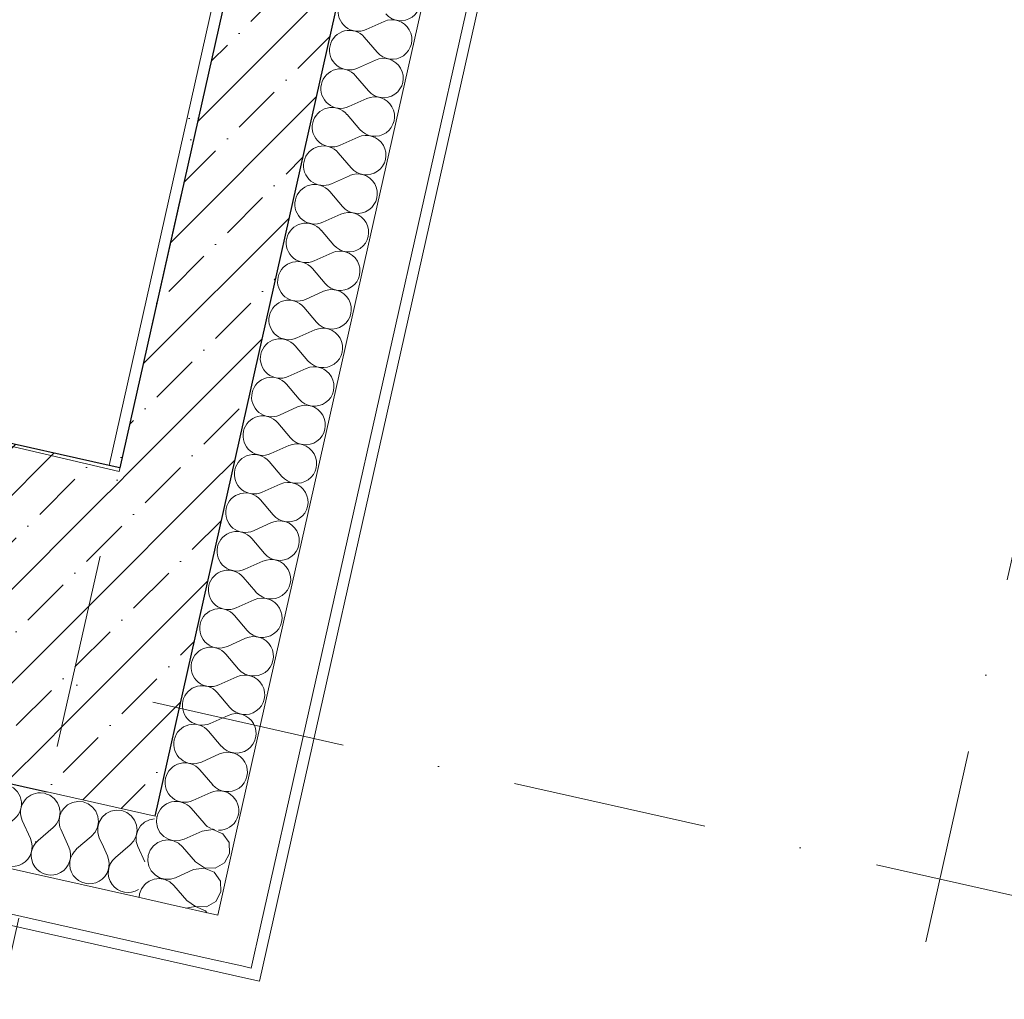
# Model space of a CAD drawing. Header units: millimetres. Extents: x -7218036 to -6881410, y 6117771 to 6219607.
# Tile 73 of 84: x -7143056 to -7141275, y 6126761 to 6128532. Entities that reach past the tile are written whole.
import ezdxf
from ezdxf.enums import TextEntityAlignment as Align

# ---------------------------------------------------------------- set-up
doc = ezdxf.new("R2010")
doc.units = ezdxf.units.MM
doc.header["$MEASUREMENT"] = 0
doc.linetypes.add('Штрихпунктирная', pattern=[670.277762, 352.777767, -176.388884, 0, -141.111112])
for name, color, linetype in [('S - МОП.АР', 7, 'Continuous'), ('АР-Стены_внешние_.АР', 7, 'Continuous'), ('АР-Стены_внутренние_пилоны.АР', 7, 'Continuous'), ('АР-Чертеж-Оси_Осевые размеры.АР', 7, 'Continuous')]:
    doc.layers.add(name, color=color, linetype=linetype)
for name, color, linetype, lineweight in [('АР-Стены_внешние_.АР_Ном._пера__1', 7, 'Continuous', 0), ('АР-Стены_внутренние_пилоны.АР_Ном._пера__1', 7, 'Continuous', 15), ('АР-Чертеж-Оси_Осевые размеры.АР_Ном._пера__1', 7, 'Continuous', 0), ('АР-Чертеж-Оси_Осевые размеры.АР_Ном._пера__120', 7, 'Continuous', 0)]:
    doc.layers.add(name, color=color, linetype=linetype, lineweight=lineweight)
doc.styles.add('РЎР“Р•РќР•Р\xa0Р\x98Р\xa0_РЎРўР\x98Р›Р¬_3', font='GOTHIC.TTF')
doc.dimstyles.new('СГЕНЕРИР_СТИЛЬ__3', dxfattribs={"dimtxt": 400, "dimasz": 285, "dimexe": 0.18, "dimexo": 0.0625, "dimgap": 0, "dimtad": 1, "dimdec": 0, "dimzin": 0, "dimdsep": 46, "dimtxsty": 'РЎР“Р•РќР•Р\xa0Р\x98Р\xa0_РЎРўР\x98Р›Р¬_3', "dimblk": 'ARROWHEAD_6', "dimblk1": 'ARROWHEAD_6', "dimblk2": 'ARROWHEAD_6', "dimcen": 0.09, "dimse1": 1, "dimse2": 1, "dimclrd": 7, "dimclre": 7, "dimclrt": 7, "dimazin": 0, "dimtfac": 1, "dimtdec": 4, "dimtmove": 0, "dimatfit": 3, "dimfxl": 1, "dimtolj": 1, "dimtzin": 0, "dimarcsym": 0})
pattern_1 = [(45, (-6566190.34, 6562677.8), (-84.852814, 84.852814), []), (45, (-6566232.77, 6562720.22), (-84.852814, 84.852814), [90, -30, 0, -30])]

# ---------------------------------------------------------------- blocks, each defined once
blk = doc.blocks.new('Стена_81_1', base_point=(-7143653.3, 6127588.8))
at = {"layer": 'АР-Стены_внутренние_пилоны.АР', "linetype": 'Continuous', "lineweight": 0, "true_color": 0x000000}
h = blk.add_hatch(dxfattribs=at)
h.set_pattern_fill('ЖЕЛЕЗОБЕТОН__PROJECT__0001', color=18, style=0, pattern_type=2)
h.set_pattern_definition(pattern_1)
h.paths.add_polyline_path([(-7143719, 6127296.1), (-7143025.7, 6127140.4), (-7142894.2, 6127725.8), (-7143587.5, 6127881.5)])
h = blk.add_hatch(dxfattribs=at)
h.set_pattern_fill('ЖЕЛЕЗОБЕТОН__PROJECT__0001', color=18, style=0, pattern_type=2)
h.set_pattern_definition(pattern_1)
h.paths.add_polyline_path([(-7142894.2, 6127725.8), (-7143025.7, 6127140.5), (-7143006.2, 6127136.1), (-7142874.7, 6127721.5)])
at = {"layer": 'АР-Стены_внешние_.АР_Ном._пера__1', "color": 7, "linetype": 'Continuous', "lineweight": 30}
for p, q in [((-7142874.7, 6127721.5), (-7142894.2, 6127725.8)), ((-7143025.7, 6127140.5), (-7143006.2, 6127136.1))]:
    blk.add_line(p, q, dxfattribs=at)
at = {"layer": 'АР-Стены_внутренние_пилоны.АР_Ном._пера__1', "color": 7, "linetype": 'Continuous', "lineweight": 30, "flags": 128}
for points in [[(-7143587.5, 6127881.5), (-7143719, 6127296.1)], [(-7142894.2, 6127725.8), (-7143587.5, 6127881.5)], [(-7143719, 6127296.1), (-7143025.7, 6127140.4)]]:
    blk.add_lwpolyline(points, dxfattribs=at)
blk = doc.blocks.new('*X142', base_point=(-6566190.3, 6562677.8))
at = {"layer": 'АР-Стены_внешние_.АР_Ном._пера__1', "color": 7, "linetype": 'Continuous', "lineweight": 0}
for p, q in [((-7142829.7, 6126968.7), (-7142835.5, 6126960.8)), ((-7142827.6, 6126970.3), (-7142829.7, 6126968.7)), ((-7142839, 6126951.5), (-7142839.5, 6126945)), ((-7142835.5, 6126960.8), (-7142839, 6126951.5))]:
    blk.add_line(p, q, dxfattribs=at)
blk = doc.blocks.new('*X144', base_point=(-6566190.3, 6562677.8))
at = {"layer": 'АР-Стены_внешние_.АР_Ном._пера__1', "color": 7, "linetype": 'Continuous', "lineweight": 0}
for p, q in [((-7142807.7, 6127090.9), (-7142808.5, 6127081.1)), ((-7142807.5, 6127091.5), (-7142807.7, 6127090.9)), ((-7142808.5, 6127081.1), (-7142806.6, 6127071.4)), ((-7142806.6, 6127071.4), (-7142802.1, 6127062.7)), ((-7142706.3, 6127068), (-7142725.6, 6127065.2)), ((-7142707.4, 6127069), (-7142706.2, 6127068.3)), ((-7142688.4, 6127060.3), (-7142706.3, 6127068)), ((-7142706.2, 6127068.3), (-7142703.6, 6127068.2)), ((-7142802.1, 6127062.7), (-7142795.4, 6127055.4)), ((-7142795.4, 6127055.4), (-7142787, 6127050.3)), ((-7142787, 6127050.3), (-7142777.5, 6127047.7)), ((-7142767.7, 6127047.8), (-7142758.2, 6127050.5)), ((-7142725.6, 6127065.2), (-7142758.2, 6127050.5)), ((-7142677.2, 6127044.3), (-7142688.4, 6127060.3)), ((-7142814, 6127038.4), (-7142819.9, 6127030.5)), ((-7142806.2, 6127044.4), (-7142814, 6127038.4)), ((-7142797.1, 6127048.1), (-7142806.2, 6127044.4)), ((-7142787.3, 6127049.1), (-7142797.1, 6127048.1)), ((-7142777.6, 6127047.4), (-7142787.3, 6127049.1)), ((-7142768.7, 6127043.1), (-7142777.6, 6127047.4)), ((-7142777.5, 6127047.7), (-7142767.7, 6127047.8)), ((-7142761.3, 6127036.6), (-7142768.7, 6127043.1)), ((-7142738.1, 6127009.4), (-7142761.3, 6127036.6)), ((-7142676.1, 6127024.8), (-7142677.2, 6127044.3)), ((-7142823.3, 6127021.2), (-7142824.2, 6127011.4)), ((-7142819.9, 6127030.5), (-7142823.3, 6127021.2)), ((-7142685.5, 6127007.6), (-7142676.1, 6127024.8)), ((-7142824.2, 6127011.4), (-7142822.3, 6127001.7)), ((-7142822.3, 6127001.7), (-7142817.8, 6126993)), ((-7142722, 6126998.3), (-7142741.3, 6126995.5)), ((-7142738.1, 6127009.4), (-7142721.9, 6126998.6)), ((-7142704, 6126990.6), (-7142722, 6126998.3)), ((-7142721.9, 6126998.6), (-7142702.4, 6126997.9)), ((-7142702.4, 6126997.9), (-7142685.5, 6127007.6)), ((-7142817.8, 6126993), (-7142811.1, 6126985.7)), ((-7142802.9, 6126979.4), (-7142812.7, 6126978.4)), ((-7142811.1, 6126985.7), (-7142802.7, 6126980.6)), ((-7142793.2, 6126977.7), (-7142802.9, 6126979.4)), ((-7142802.7, 6126980.6), (-7142793.2, 6126978)), ((-7142783.3, 6126978.1), (-7142773.8, 6126980.8)), ((-7142741.3, 6126995.5), (-7142773.8, 6126980.8)), ((-7142692.9, 6126974.6), (-7142704, 6126990.6)), ((-7142821.9, 6126974.7), (-7142827.6, 6126970.3)), ((-7142812.7, 6126978.4), (-7142821.9, 6126974.7)), ((-7142793.2, 6126978), (-7142783.3, 6126978.1)), ((-7142784.3, 6126973.4), (-7142793.2, 6126977.7)), ((-7142777, 6126966.9), (-7142784.3, 6126973.4)), ((-7142753.8, 6126939.7), (-7142777, 6126966.9)), ((-7142691.8, 6126955.1), (-7142692.9, 6126974.6)), ((-7142701.1, 6126937.9), (-7142691.8, 6126955.1)), ((-7142737.6, 6126928.6), (-7142755.2, 6126926)), ((-7142753.8, 6126939.7), (-7142737.6, 6126928.9)), ((-7142737.6, 6126928.9), (-7142718, 6126928.2)), ((-7142719.7, 6126920.9), (-7142737.6, 6126928.6)), ((-7142718, 6126928.2), (-7142701.1, 6126937.9)), ((-7142717.4, 6126917.5), (-7142719.7, 6126920.9))]:
    blk.add_line(p, q, dxfattribs=at)
blk = doc.blocks.new('*X145', base_point=(-6566190.3, 6562677.8))
at = {"layer": 'АР-Стены_внешние_.АР_Ном._пера__1', "color": 7, "linetype": 'Continuous', "lineweight": 0}
for p, q in [((-7142396.9, 6128528.7), (-7142429.5, 6128514.1)), ((-7142409.4, 6128473), (-7142432.6, 6128500.1)), ((-7142412.6, 6128459), (-7142445.1, 6128444.4)), ((-7142425.1, 6128403.3), (-7142448.3, 6128430.4)), ((-7142428.2, 6128389.3), (-7142460.8, 6128374.7)), ((-7142440.7, 6128333.6), (-7142463.9, 6128360.7)), ((-7142443.9, 6128319.6), (-7142476.5, 6128305)), ((-7142456.4, 6128263.9), (-7142479.6, 6128291)), ((-7142459.5, 6128249.9), (-7142492.1, 6128235.3)), ((-7142472.1, 6128194.2), (-7142495.2, 6128221.4)), ((-7142475.2, 6128180.2), (-7142507.8, 6128165.6)), ((-7142487.7, 6128124.5), (-7142510.9, 6128151.7)), ((-7142490.8, 6128110.6), (-7142523.4, 6128095.9)), ((-7142503.4, 6128054.8), (-7142526.5, 6128082)), ((-7142506.5, 6128040.9), (-7142539.1, 6128026.2)), ((-7142519, 6127985.1), (-7142542.2, 6128012.3)), ((-7142522.1, 6127971.2), (-7142554.7, 6127956.5)), ((-7142534.7, 6127915.4), (-7142557.8, 6127942.6)), ((-7142537.8, 6127901.5), (-7142570.4, 6127886.8)), ((-7142550.3, 6127845.7), (-7142573.5, 6127872.9)), ((-7142553.4, 6127831.8), (-7142586, 6127817.1)), ((-7142566, 6127776), (-7142589.1, 6127803.2)), ((-7142569.1, 6127762.1), (-7142601.7, 6127747.4)), ((-7142581.6, 6127706.3), (-7142604.8, 6127733.5)), ((-7142584.8, 6127692.4), (-7142617.3, 6127677.8)), ((-7142597.3, 6127636.6), (-7142620.5, 6127663.8)), ((-7142600.4, 6127622.7), (-7142633, 6127608.1)), ((-7142612.9, 6127567), (-7142636.1, 6127594.1)), ((-7142616.1, 6127553), (-7142648.6, 6127538.4)), ((-7142628.6, 6127497.3), (-7142651.8, 6127524.4)), ((-7142631.7, 6127483.3), (-7142664.3, 6127468.7)), ((-7142644.2, 6127427.6), (-7142667.4, 6127454.7)), ((-7142647.4, 6127413.6), (-7142679.9, 6127399)), ((-7142659.9, 6127357.9), (-7142683.1, 6127385)), ((-7142663, 6127343.9), (-7142695.6, 6127329.3)), ((-7142675.5, 6127288.2), (-7142698.7, 6127315.4)), ((-7142678.7, 6127274.2), (-7142711.2, 6127259.6)), ((-7142691.2, 6127218.5), (-7142714.4, 6127245.7)), ((-7142694.3, 6127204.6), (-7142726.9, 6127189.9)), ((-7142706.8, 6127148.8), (-7142730, 6127176)), ((-7142710, 6127134.9), (-7142742.5, 6127120.2)), ((-7142722.5, 6127079.1), (-7142745.7, 6127106.3))]:
    blk.add_line(p, q, dxfattribs=at)
for centre, start, end in [((-7142366.6, 6128565.8), 220.4718, 114.2116), ((-7142444.1, 6128546.6), 167.3417, 294.2116), ((-7142382.3, 6128496.1), 220.4718, 114.2116), ((-7142459.8, 6128476.9), 40.4718, 167.3417), ((-7142459.8, 6128476.9), 167.3417, 294.2116), ((-7142397.9, 6128426.4), 220.4718, 114.2116), ((-7142475.4, 6128407.3), 40.4718, 167.3417), ((-7142475.4, 6128407.3), 167.3417, 294.2116), ((-7142413.6, 6128356.8), 220.4718, 114.2116), ((-7142491.1, 6128337.6), 40.4718, 167.3417), ((-7142491.1, 6128337.6), 167.3417, 294.2116), ((-7142429.2, 6128287.1), 220.4718, 114.2116), ((-7142506.8, 6128267.9), 40.4718, 167.3417), ((-7142506.8, 6128267.9), 167.3417, 294.2116), ((-7142444.9, 6128217.4), 220.4718, 114.2116), ((-7142522.4, 6128198.2), 40.4718, 167.3417), ((-7142522.4, 6128198.2), 167.3417, 294.2116), ((-7142460.5, 6128147.7), 220.4718, 114.2116), ((-7142538.1, 6128128.5), 40.4718, 167.3417), ((-7142538.1, 6128128.5), 167.3417, 294.2116), ((-7142476.2, 6128078), 220.4718, 114.2116), ((-7142553.7, 6128058.8), 40.4718, 167.3417), ((-7142553.7, 6128058.8), 167.3417, 294.2116), ((-7142491.8, 6128008.3), 220.4718, 114.2116), ((-7142569.4, 6127989.1), 40.4718, 167.3417), ((-7142569.4, 6127989.1), 167.3417, 294.2116), ((-7142507.5, 6127938.6), 220.4718, 114.2116), ((-7142585, 6127919.4), 40.4718, 167.3417), ((-7142585, 6127919.4), 167.3417, 294.2116), ((-7142523.1, 6127868.9), 220.4718, 114.2116), ((-7142600.7, 6127849.7), 40.4718, 167.3417), ((-7142600.7, 6127849.7), 167.3417, 294.2116), ((-7142538.8, 6127799.2), 220.4718, 114.2116), ((-7142616.3, 6127780), 40.4718, 167.3417), ((-7142616.3, 6127780), 167.3417, 294.2116), ((-7142554.5, 6127729.5), 220.4718, 114.2116), ((-7142632, 6127710.3), 40.4718, 167.3417), ((-7142632, 6127710.3), 167.3417, 294.2116), ((-7142570.1, 6127659.8), 220.4718, 114.2116), ((-7142647.6, 6127640.6), 40.4718, 167.3417), ((-7142647.6, 6127640.6), 167.3417, 294.2116), ((-7142585.8, 6127590.1), 220.4718, 114.2116), ((-7142663.3, 6127570.9), 40.4718, 167.3417), ((-7142663.3, 6127570.9), 167.3417, 294.2116), ((-7142601.4, 6127520.4), 220.4718, 114.2116), ((-7142678.9, 6127501.2), 40.4718, 167.3417), ((-7142678.9, 6127501.2), 167.3417, 294.2116), ((-7142617.1, 6127450.7), 220.4718, 114.2116), ((-7142694.6, 6127431.6), 40.4718, 167.3417), ((-7142694.6, 6127431.6), 167.3417, 294.2116), ((-7142632.7, 6127381.1), 220.4718, 114.2116), ((-7142710.2, 6127361.9), 40.4718, 167.3417), ((-7142710.2, 6127361.9), 167.3417, 294.2116), ((-7142648.4, 6127311.4), 220.4718, 114.2116), ((-7142725.9, 6127292.2), 40.4718, 167.3417), ((-7142725.9, 6127292.2), 167.3417, 294.2116), ((-7142664, 6127241.7), 220.4718, 114.2116), ((-7142741.5, 6127222.5), 40.4718, 167.3417), ((-7142741.5, 6127222.5), 167.3417, 294.2116), ((-7142679.7, 6127172), 220.4718, 114.2116), ((-7142757.2, 6127152.8), 40.4718, 167.3417), ((-7142757.2, 6127152.8), 167.3417, 294.2116), ((-7142695.3, 6127102.3), 268.1118, 114.2116), ((-7142772.8, 6127083.1), 40.4718, 166.3324), ((-7142695.3, 6127102.3), 220.4718, 246.5716)]:
    blk.add_arc(centre, 35.7, start, end, dxfattribs=at)
blk = doc.blocks.new('Стена_90_1', base_point=(-7143006.2, 6127136.1))
at = {"layer": 'АР-Стены_внешние_.АР', "linetype": 'Continuous', "lineweight": 0, "true_color": 0x000000}
h = blk.add_hatch(dxfattribs=at)
h.set_pattern_fill('ШТУКАТУРКА__ГИПС_01_0001', color=18, style=0, pattern_type=2)
h.set_pattern_definition([(45, (-6566190.34, 6563027.8), (-111.369318, 111.369318), [0, -105, 0, -157.5]), (110, (-6565840.34, 6563027.8), (148.001588, 53.868173), [0, -77, 0, -133])])
h.paths.add_polyline_path([(-7141822.6, 6132497.2), (-7142894.2, 6127725.8), (-7142874.7, 6127721.5), (-7141803.1, 6132492.9)])
h = blk.add_hatch(dxfattribs=at)
h.set_pattern_fill('ЖЕЛЕЗОБЕТОН__PROJECT__0001', color=18, style=0, pattern_type=2)
h.set_pattern_definition(pattern_1)
h.paths.add_polyline_path([(-7142874.7, 6127721.5), (-7142679.6, 6127677.6), (-7141607.9, 6132449), (-7141803.1, 6132492.9)])
h = blk.add_hatch(dxfattribs=at)
h.set_pattern_fill('ЖЕЛЕЗОБЕТОН__PROJECT__0001', color=18, style=0, pattern_type=2)
h.set_pattern_definition(pattern_1)
h.paths.add_polyline_path([(-7142874.7, 6127721.5), (-7143006.2, 6127136.1), (-7142811, 6127092.3), (-7142679.6, 6127677.6)])
at = {"layer": 'АР-Стены_внешние_.АР_Ном._пера__1', "color": 7, "linetype": 'Continuous', "lineweight": 30}
for p, q in [((-7141803.1, 6132492.9), (-7142874.7, 6127721.5)), ((-7142679.6, 6127677.6), (-7141607.9, 6132449)), ((-7142874.7, 6127721.5), (-7142894.2, 6127725.8)), ((-7142811, 6127092.3), (-7142679.6, 6127677.6)), ((-7143025.7, 6127140.5), (-7143006.2, 6127136.1))]:
    blk.add_line(p, q, dxfattribs=at)
at = {"layer": 'АР-Стены_внешние_.АР_Ном._пера__1', "color": 7, "linetype": 'Continuous', "lineweight": 0}
for p, q in [((-7142664.7, 6127059.4), (-7141494.5, 6132269.8)), ((-7142619.5, 6126895.6), (-7141433.9, 6132174.2)), ((-7143006.2, 6127136.1), (-7143025.7, 6127140.5)), ((-7142811, 6127092.3), (-7143006.2, 6127136.1)), ((-7142697.6, 6126913.1), (-7142664.7, 6127059.4)), ((-7142843.9, 6126946), (-7142783.4, 6126932.4)), ((-7142783.4, 6126932.4), (-7142697.6, 6126913.1)), ((-7142637, 6126817.5), (-7142619.5, 6126895.6)), ((-7142715.1, 6126835), (-7142654.2, 6126821.4)), ((-7142654.2, 6126821.4), (-7142637, 6126817.5))]:
    blk.add_line(p, q, dxfattribs=at)
at = {"layer": 'АР-Стены_внешние_.АР_Ном._пера__1', "color": 7, "linetype": 'Continuous', "lineweight": 0, "flags": 128}
for points in [[(-7141822.6, 6132497.2), (-7142894.2, 6127725.8)], [(-7142621.9, 6126793.6), (-7141418.8, 6132150.3)], [(-7142621.9, 6126793.6), (-7142641.4, 6126798)]]:
    blk.add_lwpolyline(points, dxfattribs=at)
at = {"layer": 'АР-Стены_внешние_.АР', "color": 7, "lineweight": 0}
for name in ['*X145', '*X144', '*X142']:
    blk.add_blockref(name, (-6566190.3, 6562677.8), dxfattribs=at)
blk = doc.blocks.new('*X150', base_point=(-6566190.3, 6562677.8))
at = {"layer": 'АР-Стены_внешние_.АР_Ном._пера__1', "color": 7, "linetype": 'Continuous', "lineweight": 0}
for p, q in [((-7143010.8, 6127133.5), (-7143018.3, 6127134.1)), ((-7143007.1, 6127132.1), (-7143010.8, 6127133.5))]:
    blk.add_line(p, q, dxfattribs=at)
blk = doc.blocks.new('*X151', base_point=(-6566190.3, 6562677.8))
at = {"layer": 'АР-Стены_внешние_.АР_Ном._пера__1', "color": 7, "linetype": 'Continuous', "lineweight": 0}
for p, q in [((-7143001.6, 6127130.1), (-7143007.1, 6127132.1)), ((-7142993.6, 6127124.2), (-7143001.6, 6127130.1)), ((-7142987.6, 6127116.4), (-7142993.6, 6127124.2)), ((-7142983.9, 6127107.3), (-7142987.6, 6127116.4)), ((-7142983.6, 6127104.4), (-7142983.9, 6127107.3)), ((-7142976.6, 6127105.6), (-7142979.5, 6127100.8)), ((-7142969.4, 6127112.3), (-7142976.6, 6127105.6)), ((-7142960.6, 6127116.8), (-7142969.4, 6127112.3)), ((-7142950.9, 6127118.7), (-7142960.6, 6127116.8)), ((-7142941.1, 6127117.9), (-7142950.9, 6127118.7)), ((-7142931.9, 6127114.4), (-7142941.1, 6127117.9)), ((-7142923.9, 6127108.5), (-7142931.9, 6127114.4)), ((-7142917.9, 6127100.8), (-7142923.9, 6127108.5)), ((-7142914.3, 6127091.6), (-7142917.9, 6127100.8)), ((-7142913.2, 6127081.8), (-7142914.3, 6127091.6)), ((-7142906.9, 6127090), (-7142912, 6127081.5)), ((-7142899.7, 6127096.7), (-7142906.9, 6127090)), ((-7142890.9, 6127101.1), (-7142899.7, 6127096.7)), ((-7142881.2, 6127103), (-7142890.9, 6127101.1)), ((-7142871.4, 6127102.2), (-7142881.2, 6127103)), ((-7142862.2, 6127098.7), (-7142871.4, 6127102.2)), ((-7142854.2, 6127092.9), (-7142862.2, 6127098.7)), ((-7142848.2, 6127085.1), (-7142854.2, 6127092.9)), ((-7142812.2, 6127087.2), (-7142821.2, 6127085.5)), ((-7142919.2, 6127063.2), (-7142914.9, 6127072.1)), ((-7142914.9, 6127072.1), (-7142913.2, 6127081.8)), ((-7142912, 6127081.5), (-7142914.6, 6127072)), ((-7142914.6, 6127072), (-7142914.6, 6127062.2)), ((-7142844.6, 6127076), (-7142848.2, 6127085.1)), ((-7142843.5, 6127066.2), (-7142844.6, 6127076)), ((-7142837.2, 6127074.3), (-7142842.3, 6127065.9)), ((-7142830, 6127081), (-7142837.2, 6127074.3)), ((-7142821.2, 6127085.5), (-7142830, 6127081)), ((-7142926.4, 6127055.3), (-7142925.7, 6127055.9)), ((-7142925.7, 6127055.9), (-7142919.2, 6127063.2)), ((-7142914.6, 6127062.2), (-7142911.8, 6127052.7)), ((-7142904.4, 6127036.4), (-7142911.8, 6127052.7)), ((-7142849.5, 6127047.6), (-7142845.2, 6127056.4)), ((-7142845.2, 6127056.4), (-7142843.5, 6127066.2)), ((-7142842.3, 6127065.9), (-7142844.9, 6127056.4)), ((-7142844.9, 6127056.4), (-7142844.9, 6127046.5)), ((-7142882.6, 6127017.6), (-7142856, 6127040.2)), ((-7142856, 6127040.2), (-7142849.5, 6127047.6)), ((-7142844.9, 6127046.5), (-7142842.1, 6127037.1)), ((-7142829.7, 6127009.4), (-7142842.1, 6127037.1))]:
    blk.add_line(p, q, dxfattribs=at)
blk = doc.blocks.new('*X152', base_point=(-6566190.3, 6562677.8))
at = {"layer": 'АР-Стены_внешние_.АР_Ном._пера__1', "color": 7, "linetype": 'Continuous', "lineweight": 0}
for p, q in [((-7143719.5, 6127204.8), (-7143692.4, 6127228)), ((-7143733.5, 6127208), (-7143739.5, 6127221.3)), ((-7143663.8, 6127192.3), (-7143678.4, 6127224.9)), ((-7143649.8, 6127189.2), (-7143622.7, 6127212.4)), ((-7143594.1, 6127176.7), (-7143608.7, 6127209.2)), ((-7143580.1, 6127173.5), (-7143553, 6127196.7)), ((-7143524.4, 6127161), (-7143539, 6127193.6)), ((-7143510.4, 6127157.9), (-7143483.3, 6127181.1)), ((-7143454.7, 6127145.4), (-7143469.3, 6127177.9)), ((-7143440.8, 6127142.2), (-7143413.6, 6127165.4)), ((-7143385, 6127129.7), (-7143399.6, 6127162.3)), ((-7143371.1, 6127126.6), (-7143343.9, 6127149.8)), ((-7143315.3, 6127114.1), (-7143330, 6127146.6)), ((-7143301.4, 6127110.9), (-7143274.2, 6127134.1)), ((-7143245.6, 6127098.4), (-7143260.3, 6127131)), ((-7143231.7, 6127095.3), (-7143204.5, 6127118.5)), ((-7143175.9, 6127082.8), (-7143190.6, 6127115.3)), ((-7143162, 6127079.6), (-7143134.8, 6127102.8)), ((-7143106.2, 6127067.1), (-7143120.9, 6127099.7)), ((-7143092.3, 6127064), (-7143065.1, 6127087.2)), ((-7143036.5, 6127051.5), (-7143051.2, 6127084)), ((-7143022.6, 6127048.3), (-7142995.4, 6127071.5)), ((-7142966.8, 6127035.8), (-7142981.5, 6127068.4)), ((-7142952.9, 6127032.7), (-7142926.4, 6127055.3)), ((-7142897.2, 6127020.1), (-7142904.4, 6127036.4)), ((-7142883.2, 6127017), (-7142882.6, 6127017.6))]:
    blk.add_line(p, q, dxfattribs=at)
for centre, start, end in [((-7143715.5, 6127255.2), 77.3417, 103.8136), ((-7143715.5, 6127255.2), 310.4718, 77.3417), ((-7143645.8, 6127239.5), 77.3417, 204.2116), ((-7143645.8, 6127239.5), 310.4718, 77.3417), ((-7143576.2, 6127223.9), 77.3417, 204.2116), ((-7143576.2, 6127223.9), 310.4718, 77.3417), ((-7143506.5, 6127208.2), 77.3417, 204.2116), ((-7143506.5, 6127208.2), 310.4718, 77.3417), ((-7143436.8, 6127192.6), 77.3417, 204.2116), ((-7143436.8, 6127192.6), 310.4718, 77.3417), ((-7143367.1, 6127176.9), 77.3417, 204.2116), ((-7143367.1, 6127176.9), 310.4718, 77.3417), ((-7143766, 6127193.3), 291.0002, 24.2116), ((-7143696.3, 6127177.7), 130.4718, 24.2116), ((-7143297.4, 6127161.3), 77.3417, 204.2116), ((-7143297.4, 6127161.3), 310.4718, 77.3417), ((-7143626.6, 6127162), 130.4718, 24.2116), ((-7143227.7, 6127145.6), 77.3417, 204.2116), ((-7143227.7, 6127145.6), 310.4718, 77.3417), ((-7143557, 6127146.4), 130.4718, 24.2116), ((-7143487.3, 6127130.7), 130.4718, 24.2116), ((-7143158, 6127130), 77.3417, 204.2116), ((-7143158, 6127130), 310.4718, 77.3417), ((-7143417.6, 6127115.1), 130.4718, 24.2116), ((-7143088.3, 6127114.3), 77.3417, 204.2116), ((-7143088.3, 6127114.3), 310.4718, 77.3417), ((-7143347.9, 6127099.4), 130.4718, 24.2116), ((-7143018.6, 6127098.7), 89.8908, 204.2116), ((-7143278.2, 6127083.8), 130.4718, 24.2116), ((-7143018.6, 6127098.7), 310.4718, 8.7743), ((-7143208.5, 6127068.1), 130.4718, 24.2116), ((-7142948.9, 6127083), 149.6721, 204.2116), ((-7143138.8, 6127052.5), 130.4718, 24.2116), ((-7143069.1, 6127036.8), 130.4718, 24.2116), ((-7142999.4, 6127021.2), 130.4718, 24.2116), ((-7142929.7, 6127005.5), 130.4718, 24.2116), ((-7142860, 6126989.8), 130.4718, 302.5613)]:
    blk.add_arc(centre, 35.7, start, end, dxfattribs=at)
blk = doc.blocks.new('Стена_92_1', base_point=(-7143722.5, 6127297))
at = {"layer": 'АР-Стены_внешние_.АР_Ном._пера__1', "color": 7, "linetype": 'Continuous', "lineweight": 0}
for p, q in [((-7143755.3, 6127150.7), (-7142843.9, 6126946)), ((-7143006.2, 6127136.1), (-7143025.7, 6127140.5)), ((-7142811, 6127092.3), (-7143006.2, 6127136.1)), ((-7143772.9, 6127072.6), (-7142715.1, 6126835)), ((-7142843.9, 6126946), (-7142783.4, 6126932.4)), ((-7142783.4, 6126932.4), (-7142697.6, 6126913.1)), ((-7142715.1, 6126835), (-7142654.2, 6126821.4)), ((-7142654.2, 6126821.4), (-7142637, 6126817.5))]:
    blk.add_line(p, q, dxfattribs=at)
at = {"layer": 'АР-Стены_внешние_.АР_Ном._пера__1', "color": 7, "linetype": 'Continuous', "lineweight": 0, "flags": 128}
for points in [[(-7143755.3, 6127150.7), (-7143722.5, 6127297)], [(-7143025.7, 6127140.5), (-7143722.5, 6127297)], [(-7143772.9, 6127072.6), (-7143755.3, 6127150.7)], [(-7143777.2, 6127053.1), (-7143772.9, 6127072.6)], [(-7143777.2, 6127053.1), (-7142641.4, 6126798)]]:
    blk.add_lwpolyline(points, dxfattribs=at)
at = {"layer": 'АР-Стены_внешние_.АР', "color": 7, "lineweight": 0}
for name in ['*X152', '*X150', '*X151']:
    blk.add_blockref(name, (-6566190.3, 6562677.8), dxfattribs=at)
blk = doc.blocks.new('Стандартный Маркер Сетки[7]_1', base_point=(-7137888.7, 6142574.7))
at = {"layer": 'АР-Чертеж-Оси_Осевые размеры.АР_Ном._пера__120', "color": 7, "linetype": 'Штрихпунктирная', "lineweight": 0}
blk.add_line((-7138107.8, 6141599), (-7142666.5, 6121301.9), dxfattribs=at)
at = {"layer": 'АР-Чертеж-Оси_Осевые размеры.АР_Ном._пера__120', "color": 7, "lineweight": 0, "style": 'РЎР“Р•РќР•Р\xa0Р\x98Р\xa0_РЎРўР\x98Р›Р¬_3'}
blk.add_attdef('AC_MarkerText_1', text='', height=350, rotation=347.3417, dxfattribs=at).set_placement((-7142925.2, 6120019.4), align=Align.TOP_CENTER)
blk = doc.blocks.new('Стандартный Маркер Сетки[19]_1', base_point=(-7139459.6, 6142927.5))
at = {"layer": 'АР-Чертеж-Оси_Осевые размеры.АР_Ном._пера__120', "color": 7, "linetype": 'Штрихпунктирная', "lineweight": 0}
blk.add_line((-7139678.7, 6141951.8), (-7144237.3, 6121654.7), dxfattribs=at)
at = {"layer": 'АР-Чертеж-Оси_Осевые размеры.АР_Ном._пера__120', "color": 7, "lineweight": 0, "style": 'РЎР“Р•РќР•Р\xa0Р\x98Р\xa0_РЎРўР\x98Р›Р¬_3'}
blk.add_attdef('AC_MarkerText_1', text='', height=350, rotation=347.3417, dxfattribs=at).set_placement((-7144496.1, 6120372.2), align=Align.TOP_CENTER)
blk = doc.blocks.new('Стандартный Маркер Сетки[28]_1', base_point=(-7137888.7, 6142574.7))
at = {"layer": 'АР-Чертеж-Оси_Осевые размеры.АР_Ном._пера__120', "color": 7, "linetype": 'Штрихпунктирная', "lineweight": 0}
blk.add_line((-7138107.8, 6141599), (-7142666.5, 6121301.9), dxfattribs=at)
at = {"layer": 'АР-Чертеж-Оси_Осевые размеры.АР_Ном._пера__120', "color": 7, "lineweight": 0, "style": 'РЎР“Р•РќР•Р\xa0Р\x98Р\xa0_РЎРўР\x98Р›Р¬_3'}
blk.add_attdef('AC_MarkerText_1', text='', height=350, rotation=347.3417, dxfattribs=at).set_placement((-7142925.2, 6120019.4), align=Align.TOP_CENTER)
blk = doc.blocks.new('Стандартный Маркер Сетки[40]_1', base_point=(-7139459.6, 6142927.5))
at = {"layer": 'АР-Чертеж-Оси_Осевые размеры.АР_Ном._пера__120', "color": 7, "linetype": 'Штрихпунктирная', "lineweight": 0}
blk.add_line((-7139678.7, 6141951.8), (-7144237.3, 6121654.7), dxfattribs=at)
at = {"layer": 'АР-Чертеж-Оси_Осевые размеры.АР_Ном._пера__120', "color": 7, "lineweight": 0, "style": 'РЎР“Р•РќР•Р\xa0Р\x98Р\xa0_РЎРўР\x98Р›Р¬_3'}
blk.add_attdef('AC_MarkerText_1', text='', height=350, rotation=347.3417, dxfattribs=at).set_placement((-7144496.1, 6120372.2), align=Align.TOP_CENTER)
blk = doc.blocks.new('*D200', base_point=(-6566190.3, 6562677.8))
at = {"layer": 'АР-Чертеж-Оси_Осевые размеры.АР_Ном._пера__1', "color": 7, "linetype": 'Continuous', "lineweight": 0, "transparency": 16777216}
for p, q in [((-7165627.6, 6125668.8), (-7187258.8, 6130527)), ((-7165566, 6125943.2), (-7165689.2, 6125394.4)), ((-7165806.8, 6125555.3), (-7165448.4, 6125782.3)), ((-7142835.4, 6120549.8), (-7165627.6, 6125668.8)), ((-7142773.7, 6120824.2), (-7142897, 6120275.4)), ((-7143014.6, 6120436.3), (-7142656.1, 6120663.3)), ((-7142615.8, 6120500.5), (-7142835.4, 6120549.8))]:
    blk.add_line(p, q, dxfattribs=at)
at = {"layer": 'АР-Чертеж-Оси_Осевые размеры.АР_Ном._пера__1', "color": 7, "lineweight": 0, "transparency": 16777216, "insert": (-7155054.4, 6123376.1), "char_height": 400, "attachment_point": 7, "rotation": 347.3418, "style": 'РЎР“Р•РќР•Р\xa0Р\x98Р\xa0_РЎРўР\x98Р›Р¬_3'}
blk.add_mtext('\\A1;{\\pql;\\fCentury Gothic|b0|i0|c204|p0;\\W1.000000;23\xa0360}', dxfattribs=at)
blk = doc.blocks.new('ARROWHEAD_6')
at = {"color": 0, "linetype": 'Continuous', "lineweight": 0}
for p, q in [((-0.5, -0.5), (0.5, 0.5)), ((0, 0), (-1, 0))]:
    blk.add_line(p, q, dxfattribs=at)
blk = doc.blocks.new('Стандартный Маркер Сетки[51]_1', base_point=(-7217047.9, 6143970.3))
at = {"layer": 'АР-Чертеж-Оси_Осевые размеры.АР_Ном._пера__120', "color": 7, "linetype": 'Штрихпунктирная', "lineweight": 0}
blk.add_line((-7216072.2, 6143751.1), (-7137131, 6126021.4), dxfattribs=at)
at = {"layer": 'АР-Чертеж-Оси_Осевые размеры.АР_Ном._пера__120', "color": 7, "lineweight": 0, "style": 'РЎР“Р•РќР•Р\xa0Р\x98Р\xa0_РЎРўР\x98Р›Р¬_3'}
for tag, p in [('AC_MarkerText_1_0', (-7217465.8, 6144260.9)), ('AC_MarkerText_1_1', (-7135597.5, 6125873.7))]:
    blk.add_attdef(tag, text='', height=350, rotation=347.3417, dxfattribs=at).set_placement(p, align=Align.TOP_CENTER)
blk = doc.blocks.new('Стандартный Маркер Сетки[61]_1', base_point=(-7217047.9, 6143970.3))
at = {"layer": 'АР-Чертеж-Оси_Осевые размеры.АР_Ном._пера__120', "color": 7, "linetype": 'Штрихпунктирная', "lineweight": 0}
blk.add_line((-7216072.2, 6143751.1), (-7137131, 6126021.4), dxfattribs=at)
at = {"layer": 'АР-Чертеж-Оси_Осевые размеры.АР_Ном._пера__120', "color": 7, "lineweight": 0, "style": 'РЎР“Р•РќР•Р\xa0Р\x98Р\xa0_РЎРўР\x98Р›Р¬_3'}
for tag, p in [('AC_MarkerText_1_0', (-7217465.8, 6144260.9)), ('AC_MarkerText_1_1', (-7135597.5, 6125873.7))]:
    blk.add_attdef(tag, text='', height=350, rotation=347.3417, dxfattribs=at).set_placement(p, align=Align.TOP_CENTER)
blk = doc.blocks.new('Стандартный Маркер Сетки[64]_1', base_point=(-7217047.9, 6143970.3))
at = {"layer": 'АР-Чертеж-Оси_Осевые размеры.АР_Ном._пера__120', "color": 7, "linetype": 'Штрихпунктирная', "lineweight": 0}
blk.add_line((-7216072.2, 6143751.1), (-7137131, 6126021.4), dxfattribs=at)
at = {"layer": 'АР-Чертеж-Оси_Осевые размеры.АР_Ном._пера__120', "color": 7, "lineweight": 0, "style": 'РЎР“Р•РќР•Р\xa0Р\x98Р\xa0_РЎРўР\x98Р›Р¬_3'}
for tag, p in [('AC_MarkerText_1_0', (-7217465.8, 6144260.9)), ('AC_MarkerText_1_1', (-7135597.5, 6125873.7))]:
    blk.add_attdef(tag, text='', height=350, rotation=347.3417, dxfattribs=at).set_placement(p, align=Align.TOP_CENTER)
blk = doc.blocks.new('Стандартный Маркер Сетки[68]_1', base_point=(-7217047.9, 6143970.3))
at = {"layer": 'АР-Чертеж-Оси_Осевые размеры.АР_Ном._пера__120', "color": 7, "linetype": 'Штрихпунктирная', "lineweight": 0}
blk.add_line((-7216072.2, 6143751.1), (-7137131, 6126021.4), dxfattribs=at)
at = {"layer": 'АР-Чертеж-Оси_Осевые размеры.АР_Ном._пера__120', "color": 7, "lineweight": 0, "style": 'РЎР“Р•РќР•Р\xa0Р\x98Р\xa0_РЎРўР\x98Р›Р¬_3'}
for tag, p in [('AC_MarkerText_1_0', (-7217465.8, 6144260.9)), ('AC_MarkerText_1_1', (-7135597.5, 6125873.7))]:
    blk.add_attdef(tag, text='', height=350, rotation=347.3417, dxfattribs=at).set_placement(p, align=Align.TOP_CENTER)

msp = doc.modelspace()

# ---------------------------------------------------------------- linework, layer by layer
at = {"layer": 'S - МОП.АР', "color": 254, "linetype": 'Continuous', "lineweight": 0, "true_color": 0xd1c7d6, "flags": 128}
msp.add_lwpolyline([(-7149972.7, 6128905.6), (-7146298.3, 6128080.3), (-7146299.1, 6128080.9), (-7146211.8, 6128469.4), (-7146210.9, 6128469.2), (-7145821.6, 6128381.8), (-7145909, 6127992.9), (-7143693.3, 6127495.2), (-7143602.1, 6127885), (-7142876.1, 6127715.2), (-7141803.1, 6132492.9), (-7143686.3, 6132915.8), (-7145257, 6133268.6), (-7146837.8, 6133623.6), (-7146750.1, 6134013.9), (-7144974.2, 6133615), (-7145018, 6133419.9), (-7144656.7, 6133338.8), (-7144230.6, 6135236.1), (-7150982.8, 6136752.6)], dxfattribs=at)

# ---------------------------------------------------------------- block references
at = {"layer": 'АР-Стены_внешние_.АР', "color": 7, "lineweight": 0}
for name, p in [('Стена_90_1', (-7143006.2, 6127136.1)), ('Стена_92_1', (-7143722.5, 6127297))]:
    msp.add_blockref(name, p, dxfattribs=at)
at = {"layer": 'АР-Стены_внутренние_пилоны.АР', "color": 7, "lineweight": 0}
msp.add_blockref('Стена_81_1', (-7143653.3, 6127588.8), dxfattribs=at)
at = {"layer": 'АР-Чертеж-Оси_Осевые размеры.АР', "color": 8, "linetype": 'Continuous', "lineweight": 15}
for name, p in [('Стандартный Маркер Сетки[51]_1', (-7217047.9, 6143970.3)), ('Стандартный Маркер Сетки[61]_1', (-7217047.9, 6143970.3)), ('Стандартный Маркер Сетки[64]_1', (-7217047.9, 6143970.3)), ('Стандартный Маркер Сетки[68]_1', (-7217047.9, 6143970.3)), ('Стандартный Маркер Сетки[19]_1', (-7139459.6, 6142927.5)), ('Стандартный Маркер Сетки[40]_1', (-7139459.6, 6142927.5)), ('Стандартный Маркер Сетки[7]_1', (-7137888.7, 6142574.7)), ('Стандартный Маркер Сетки[28]_1', (-7137888.7, 6142574.7))]:
    msp.add_blockref(name, p, dxfattribs=at)

# ---------------------------------------------------------------- dimensions: what is measured, and where the dimension line sits
at = {"layer": 'АР-Чертеж-Оси_Осевые размеры.АР', "color": 7, "linetype": 'Continuous', "lineweight": 0}
dim = msp.add_linear_dim(base=(-7165627.6, 6125668.8), p1=(-7142885.6, 6120326.2), p2=(-7165787.4, 6124957.3), angle=167.3418, dimstyle='СГЕНЕРИР_СТИЛЬ__3', dxfattribs=at)
dim.commit()
dim.dimension.update_dxf_attribs({"geometry": '*D200', "text_midpoint": (-7154192.6, 6123387.5), "dimtype": 160, "text_rotation": 347.3418})

doc.saveas('drawing.dxf')
